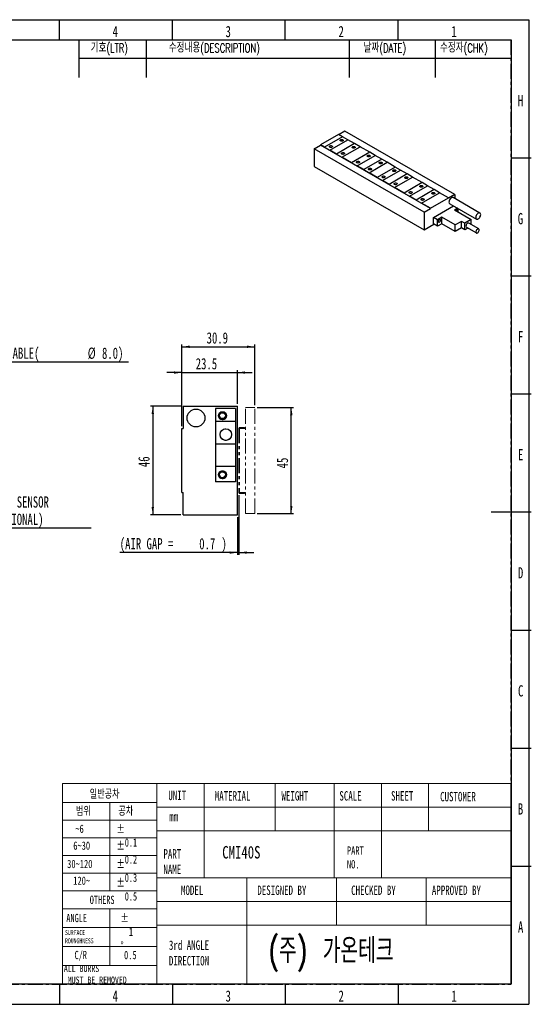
# Model space of a CAD drawing. Header units: millimetres. Extents: x 1 to 593, y 1 to 419.
# Tile 2 of 2: x 376 to 593, y 2 to 418. Entities that reach past the tile are written whole.
import ezdxf

# ---------------------------------------------------------------- set-up
doc = ezdxf.new("R2010")
doc.units = ezdxf.units.MM
doc.linetypes.add('CENTER', pattern=[10.16, 6.35, -1.27, 1.27, -1.27])
doc.linetypes.add('PHANTOM', pattern=[12.7, 6.35, -1.27, 1.27, -1.27, 1.27, -1.27])
for name, color, linetype in [('CENTER_LINE', 1, 'CENTER'), ('DIM', 7, 'Continuous'), ('FORMAT', 7, 'Continuous')]:
    doc.layers.add(name, color=color, linetype=linetype)
doc.styles.add('SLDTEXTSTYLE0', font='TXT', dxfattribs={"width": 0.7})
doc.styles.add('SLDTEXTSTYLE1', font='TXT', dxfattribs={"width": 0.75})
doc.styles.add('SLDTEXTSTYLE2', font='TXT.shx', dxfattribs={"width": 0.7, "bigfont": 'bigfont.shx'})
doc.styles.add('SLDTEXTSTYLE3', font='TXT', dxfattribs={"width": 0.694444})
doc.dimstyles.new('SLDDIMSTYLE0', dxfattribs={"dimtxt": 5.45083, "dimasz": 3.302, "dimexe": 0, "dimexo": 0.0625, "dimgap": 1.362708, "dimtad": 1, "dimrnd": 1e-09, "dimzin": 12, "dimdsep": 46, "dimtxsty": 'SLDTEXTSTYLE0', "dimsah": 1, "dimcen": 0.09, "dimadec": 0, "dimazin": 3, "dimtfac": 1, "dimtofl": 0, "dimtmove": 0, "dimatfit": 3, "dimfxl": 0, "dimfrac": 2, "dimtolj": 1, "dimtzin": 12, "dimarcsym": 0})
doc.dimstyles.new('SLDDIMSTYLE1', dxfattribs={"dimtxt": 5.45083, "dimasz": 3.302, "dimexe": 0, "dimexo": 0.0625, "dimgap": 1.362708, "dimtad": 1, "dimrnd": 1e-09, "dimzin": 12, "dimdsep": 46, "dimtxsty": 'SLDTEXTSTYLE0', "dimsah": 1, "dimcen": 0.09, "dimadec": 0, "dimazin": 3, "dimtfac": 1, "dimtmove": 0, "dimatfit": 0, "dimfxl": 0, "dimfrac": 2, "dimtolj": 1, "dimtzin": 12, "dimarcsym": 0})
doc.dimstyles.new('SLDDIMSTYLE3', dxfattribs={"dimtxt": 5.45083, "dimasz": 3.302, "dimexe": 0, "dimexo": 0.0625, "dimgap": 1.362708, "dimtad": 1, "dimrnd": 1e-09, "dimdsep": 46, "dimtxsty": 'SLDTEXTSTYLE0', "dimsah": 1, "dimcen": 0.09, "dimadec": 0, "dimazin": 2, "dimtfac": 1, "dimtmove": 0, "dimatfit": 0, "dimfxl": 0, "dimfrac": 2, "dimtolj": 1, "dimtzin": 12, "dimarcsym": 0})

# ---------------------------------------------------------------- blocks, each defined once
blk = doc.blocks.new('SW_NOTE_0_1')
at = {"layer": 'DIM', "color": 0}
blk.add_line((65.37, 0), (0, 0), dxfattribs=at)
at = {"layer": 'DIM', "color": 0, "attachment_point": 1, "style": 'SLDTEXTSTYLE0'}
for s, insert, char_height in [('POWER CABLE(', (0.43, 6.18), 4.7625), ('%%c', (48.1, 6.18), 4.762), ('8.0)', (54.14, 6.18), 4.762)]:
    blk.add_mtext(s, dxfattribs=dict(at, insert=insert, char_height=char_height))
blk = doc.blocks.new('SW_NOTE_0_2')
at = {"layer": 'DIM', "color": 0}
blk.add_line((43.2, 0), (0, 0), dxfattribs=at)
at = {"layer": 'DIM', "color": 0, "attachment_point": 1, "style": 'SLDTEXTSTYLE0'}
for s, insert, char_height in [('HALL SENSOR', (0.41, 13.5), 4.7625), ('(OPTIONAL)', (0.41, 6.15), 4.762)]:
    blk.add_mtext(s, dxfattribs=dict(at, insert=insert, char_height=char_height))
blk = doc.blocks.new('_D_13')
at = {"layer": 'DIM'}
for p, q in [((476.42, 254.31), (491.86, 254.31)), ((490.86, 209.31), (490.86, 254.31)), ((476.42, 209.31), (491.86, 209.31))]:
    blk.add_line(p, q, dxfattribs=at)
for points in [[(490.86, 254.31), (490.36, 251.01), (491.37, 251.01)], [(490.86, 209.31), (491.37, 212.61), (490.36, 212.61)]]:
    blk.add_solid(points, dxfattribs=at)
at = {"layer": 'DIM', "insert": (484.73, 228.48), "char_height": 4.762, "attachment_point": 1, "rotation": 90, "style": 'SLDTEXTSTYLE0'}
blk.add_mtext('45', dxfattribs=at)
blk = doc.blocks.new('_D_14')
at = {"layer": 'DIM'}
for p, q in [((444.52, 246.31), (444.52, 280.97)), ((444.52, 279.97), (475.42, 279.97)), ((475.42, 255.31), (475.42, 280.97))]:
    blk.add_line(p, q, dxfattribs=at)
for points in [[(444.52, 279.97), (447.82, 279.47), (447.82, 280.48)], [(475.42, 279.97), (472.12, 280.48), (472.12, 279.47)]]:
    blk.add_solid(points, dxfattribs=at)
at = {"layer": 'DIM', "insert": (455.01, 286.11), "char_height": 4.762, "attachment_point": 1, "style": 'SLDTEXTSTYLE0'}
blk.add_mtext('30.9', dxfattribs=at)
blk = doc.blocks.new('_D_15')
at = {"layer": 'DIM'}
for p, q in [((444.52, 269.05), (438.17, 269.05)), ((444.52, 246.31), (444.52, 270.05)), ((444.52, 269.05), (468.02, 269.05)), ((468.02, 255.81), (468.02, 270.05)), ((468.02, 269.05), (474.37, 269.05))]:
    blk.add_line(p, q, dxfattribs=at)
for points in [[(444.52, 269.05), (441.22, 269.56), (441.22, 268.55)], [(468.02, 269.05), (471.32, 268.55), (471.32, 269.56)]]:
    blk.add_solid(points, dxfattribs=at)
at = {"layer": 'DIM', "insert": (450.4, 275.19), "char_height": 4.762, "attachment_point": 1, "style": 'SLDTEXTSTYLE0'}
blk.add_mtext('23.5', dxfattribs=at)
blk = doc.blocks.new('_D_16')
at = {"layer": 'DIM'}
for p, q in [((468.72, 217.16), (468.72, 191.81)), ((468.02, 207.81), (468.02, 191.81)), ((468.02, 192.81), (418.23, 192.81)), ((468.02, 192.81), (468.72, 192.81)), ((468.72, 192.81), (475.07, 192.81))]:
    blk.add_line(p, q, dxfattribs=at)
for points in [[(468.02, 192.81), (464.72, 193.32), (464.72, 192.3)], [(468.72, 192.81), (472.02, 192.3), (472.02, 193.32)]]:
    blk.add_solid(points, dxfattribs=at)
at = {"layer": 'DIM', "attachment_point": 1, "style": 'SLDTEXTSTYLE0'}
for s, insert, char_height in [('(AIR GAP =', (418.23, 198.95), 4.762), ('0.7', (451.88, 198.95), 4.762), (')', (461.29, 198.95), 4.76)]:
    blk.add_mtext(s, dxfattribs=dict(at, insert=insert, char_height=char_height))
blk = doc.blocks.new('_D_17')
at = {"layer": 'DIM'}
for p, q in [((444.08, 254.81), (431.22, 254.81)), ((432.22, 254.81), (432.22, 208.81)), ((444.08, 208.81), (431.22, 208.81))]:
    blk.add_line(p, q, dxfattribs=at)
for points in [[(432.22, 254.81), (431.71, 251.51), (432.73, 251.51)], [(432.22, 208.81), (432.73, 212.11), (431.71, 212.11)]]:
    blk.add_solid(points, dxfattribs=at)
at = {"layer": 'DIM', "insert": (426.08, 229), "char_height": 4.762, "attachment_point": 1, "rotation": 90, "style": 'SLDTEXTSTYLE0'}
blk.add_mtext('46', dxfattribs=at)

msp = doc.modelspace()

# ---------------------------------------------------------------- linework, layer by layer
at = {"color": 7, "linetype": 'Continuous', "lineweight": 25}
for p, q in [((392.667, 410), (392.667, 418.5)), ((440.5, 410), (440.5, 418.5)), ((488.333, 410), (488.333, 418.5)), ((536.167, 410), (536.167, 418.5)), ((10, 410), (584, 410)), ((584, 410), (584, 10)), ((513.602, 371.297), (511.073, 369.838)), ((560.101, 344.454), (513.602, 371.297)), ((510.915, 369.929), (503.278, 365.521)), ((512.612, 368.949), (504.975, 364.541)), ((512.612, 368.949), (504.975, 364.541)), ((507.238, 363.235), (514.875, 367.643)), ((512.612, 368.949), (510.915, 369.929)), ((514.875, 367.643), (512.612, 368.949)), ((512.612, 368.949), (512.612, 368.949)), ((517.703, 366.01), (514.875, 367.643)), ((500.591, 363.786), (503.278, 365.338)), ((500.591, 363.786), (500.591, 356.294)), ((547.091, 336.943), (500.591, 363.786)), ((503.278, 365.521), (503.278, 365.338)), ((504.975, 364.541), (503.278, 365.521)), ((549.778, 338.494), (503.278, 365.338)), ((504.975, 364.541), (504.975, 364.541)), ((504.975, 364.541), (507.238, 363.235)), ((507.238, 363.235), (507.238, 363.235)), ((510.067, 361.602), (507.238, 363.235)), ((517.703, 366.01), (510.067, 361.602)), ((517.703, 366.01), (510.067, 361.602)), ((512.329, 360.295), (519.966, 364.704)), ((519.966, 364.704), (517.703, 366.01)), ((517.703, 366.01), (517.703, 366.01)), ((524.067, 362.337), (519.966, 364.704)), ((510.067, 361.602), (510.067, 361.602)), ((510.067, 361.602), (512.329, 360.295)), ((512.329, 360.295), (512.329, 360.295)), ((516.43, 357.928), (512.329, 360.295)), ((524.067, 362.337), (516.43, 357.928)), ((524.067, 362.336), (516.43, 357.928)), ((518.693, 356.622), (526.33, 361.03)), ((529.158, 359.397), (521.522, 354.989)), ((529.158, 359.397), (521.522, 354.989)), ((524.067, 362.336), (524.067, 362.337)), ((526.33, 361.03), (524.067, 362.336)), ((529.158, 359.397), (526.33, 361.03)), ((531.421, 358.091), (529.158, 359.397)), ((529.158, 359.397), (529.158, 359.397)), ((584, 360), (592.5, 360)), ((500.591, 356.294), (547.091, 329.45)), ((516.43, 357.928), (516.43, 357.928)), ((516.43, 357.928), (518.693, 356.622)), ((518.693, 356.622), (518.693, 356.622)), ((521.522, 354.989), (518.693, 356.622)), ((521.522, 354.989), (521.522, 354.989)), ((521.522, 354.989), (523.784, 353.683)), ((523.784, 353.683), (531.421, 358.091)), ((534.886, 356.091), (527.249, 351.682)), ((534.886, 356.091), (527.249, 351.682)), ((529.512, 350.376), (537.149, 354.785)), ((534.886, 356.091), (531.421, 358.091)), ((537.149, 354.785), (534.886, 356.091)), ((534.886, 356.091), (534.886, 356.091)), ((539.977, 353.152), (537.149, 354.785)), ((523.784, 353.683), (523.784, 353.683)), ((527.249, 351.682), (523.784, 353.683)), ((527.249, 351.682), (527.249, 351.682)), ((527.249, 351.682), (529.512, 350.376)), ((529.512, 350.376), (529.512, 350.376)), ((532.34, 348.743), (529.512, 350.376)), ((539.977, 353.152), (532.34, 348.743)), ((539.977, 353.152), (532.34, 348.743)), ((534.603, 347.437), (542.24, 351.846)), ((542.24, 351.846), (539.977, 353.152)), ((539.977, 353.152), (539.977, 353.152)), ((546.341, 349.478), (542.24, 351.846)), ((532.34, 348.743), (532.34, 348.743)), ((532.34, 348.743), (534.603, 347.437)), ((534.603, 347.437), (534.603, 347.437)), ((538.704, 345.069), (534.603, 347.437)), ((546.341, 349.478), (538.704, 345.069)), ((546.341, 349.478), (538.704, 345.069)), ((540.967, 343.763), (548.604, 348.172)), ((551.432, 346.539), (543.796, 342.13)), ((551.432, 346.539), (543.796, 342.13)), ((548.604, 348.172), (546.341, 349.478)), ((546.341, 349.478), (546.341, 349.478)), ((551.432, 346.539), (548.604, 348.172)), ((553.695, 345.233), (551.432, 346.539)), ((551.432, 346.539), (551.432, 346.539)), ((538.704, 345.069), (538.704, 345.069)), ((538.704, 345.069), (540.967, 343.763)), ((540.967, 343.763), (540.967, 343.763)), ((543.796, 342.13), (540.967, 343.763)), ((543.796, 342.13), (543.796, 342.13)), ((543.796, 342.13), (546.058, 340.824)), ((546.058, 340.824), (553.695, 345.233)), ((549.778, 338.677), (557.414, 343.086)), ((557.414, 343.086), (553.695, 345.233)), ((560.101, 344.454), (557.414, 342.903)), ((557.414, 343.086), (557.414, 342.903)), ((570.751, 336.628), (559.437, 343.16)), ((560.101, 344.454), (560.101, 342.776)), ((546.058, 340.824), (546.058, 340.824)), ((549.778, 338.677), (546.058, 340.824)), ((547.091, 336.943), (549.778, 338.494)), ((549.778, 338.677), (549.778, 338.494)), ((551.045, 334.771), (559.507, 339.656)), ((557.937, 340.562), (569.251, 334.03)), ((561.204, 338.676), (559.954, 337.955)), ((559.954, 337.955), (567.082, 333.84)), ((561.51, 337.057), (561.51, 338.499)), ((547.091, 336.943), (547.091, 329.45)), ((552.742, 333.791), (551.045, 334.771)), ((551.045, 331.994), (551.045, 334.771)), ((554.58, 334.852), (552.742, 333.791)), ((552.742, 331.015), (552.742, 333.791)), ((560.294, 331.554), (554.58, 334.852)), ((554.58, 332.076), (554.58, 334.852)), ((567.082, 333.84), (564.367, 332.272)), ((567.082, 331.722), (567.082, 333.84)), ((547.091, 329.45), (551.271, 331.864)), ((552.742, 331.015), (551.045, 331.994)), ((554.58, 332.076), (552.742, 331.015)), ((560.294, 328.778), (554.58, 332.076)), ((562.952, 333.089), (560.294, 331.554)), ((560.294, 328.778), (560.294, 331.554)), ((562.952, 330.313), (560.294, 328.778)), ((564.367, 332.272), (562.952, 333.089)), ((562.952, 330.313), (562.952, 333.089)), ((564.367, 329.496), (562.952, 330.313)), ((564.367, 329.496), (564.367, 332.272)), ((565.692, 330.261), (564.367, 329.496)), ((565.036, 330.64), (569.279, 328.19)), ((570.259, 329.888), (566.016, 332.337)), ((584, 310), (592.5, 310)), ((584, 260), (592.5, 260)), ((445.019, 254.808), (445.019, 245.308)), ((445.019, 254.808), (468.019, 254.808)), ((468.019, 208.808), (468.019, 254.808)), ((467.219, 253.788), (458.719, 253.788)), ((458.719, 253.788), (458.719, 248.288)), ((467.219, 253.788), (467.219, 248.288)), ((458.719, 248.288), (458.719, 238.688)), ((467.219, 248.288), (458.719, 248.288)), ((467.219, 248.288), (467.219, 238.688)), ((444.519, 218.308), (444.519, 245.308)), ((444.519, 245.308), (445.019, 245.308)), ((467.219, 238.688), (458.719, 238.688)), ((458.719, 238.688), (458.719, 229.288)), ((467.219, 238.688), (467.219, 229.288)), ((467.219, 229.288), (458.719, 229.288)), ((458.719, 229.288), (458.719, 222.788)), ((467.219, 229.288), (467.219, 222.788)), ((467.219, 222.788), (458.719, 222.788)), ((444.519, 218.308), (445.019, 218.308)), ((445.019, 208.808), (445.019, 218.308)), ((445.019, 208.808), (468.019, 208.808)), ((592.501, 210), (575.499, 210)), ((584, 160), (592.5, 160)), ((584, 110), (592.5, 110)), ((584, 60), (592.5, 60)), ((584, 10), (10, 10)), ((392.667, 10), (392.667, 1.5)), ((440.5, 10), (440.5, 1.5)), ((488.333, 10), (488.333, 1.5)), ((536.167, 10), (536.167, 1.5))]:
    msp.add_line(p, q, dxfattribs=at)
at = {"color": 7, "linetype": 'PHANTOM', "lineweight": 18}
for p, q in [((445.019, 254.808), (445.019, 245.308)), ((445.019, 254.808), (468.019, 254.808)), ((468.019, 208.808), (468.019, 254.808)), ((467.219, 253.788), (458.719, 253.788)), ((458.719, 253.788), (458.719, 248.288)), ((467.219, 253.788), (467.219, 248.288)), ((471.419, 209.308), (471.419, 254.308)), ((471.419, 254.308), (475.419, 254.308)), ((475.419, 209.308), (475.419, 254.308)), ((467.219, 248.288), (458.719, 248.288)), ((458.719, 248.288), (458.719, 238.688)), ((467.219, 248.288), (467.219, 238.688)), ((444.519, 218.308), (444.519, 245.308)), ((444.519, 245.308), (445.019, 245.308)), ((468.919, 245.458), (468.719, 245.458)), ((468.719, 245.458), (468.719, 218.158)), ((468.919, 245.458), (468.919, 218.158)), ((468.919, 245.308), (471.419, 245.308)), ((469.019, 245.758), (469.019, 245.558)), ((471.119, 245.758), (469.019, 245.758)), ((471.119, 245.558), (469.019, 245.558)), ((471.119, 245.558), (471.119, 245.758)), ((467.219, 238.688), (458.719, 238.688)), ((458.719, 238.688), (458.719, 229.288)), ((467.219, 238.688), (467.219, 229.288)), ((467.219, 229.288), (458.719, 229.288)), ((458.719, 229.288), (458.719, 222.788)), ((467.219, 229.288), (467.219, 222.788)), ((467.219, 222.788), (458.719, 222.788)), ((444.519, 218.308), (445.019, 218.308)), ((445.019, 208.808), (445.019, 218.308)), ((468.719, 218.158), (468.919, 218.158)), ((468.919, 218.308), (471.419, 218.308)), ((469.019, 218.058), (469.019, 217.858)), ((469.019, 218.058), (471.119, 218.058)), ((469.019, 217.858), (471.119, 217.858)), ((471.119, 217.858), (471.119, 218.058)), ((445.019, 208.808), (468.019, 208.808)), ((471.419, 209.308), (475.419, 209.308))]:
    msp.add_line(p, q, dxfattribs=at)
at = {"color": 7, "linetype": 'Continuous', "lineweight": 18}
for p, q in [((434, 95), (394, 95)), ((394, 95), (394, 10)), ((583.884, 95), (434, 95)), ((434, 95), (434, 10)), ((434, 10), (434, 95)), ((454, 95), (454, 75)), ((484, 95), (484, 75)), ((509, 95), (509, 75)), ((529, 95), (529, 75)), ((549, 95), (549, 75)), ((583.884, 95), (583.884, 10)), ((394, 87), (434, 87)), ((414, 87), (414, 49.5)), ((434, 85), (583.972, 85)), ((394, 79.5), (434, 79.5)), ((394, 72), (434, 72)), ((583.972, 75), (434, 75)), ((454, 75), (454, 55)), ((509, 75), (509, 55)), ((529, 75), (529, 55)), ((394, 64.5), (434, 64.5)), ((394, 57), (434, 57)), ((584, 55), (434, 55)), ((472, 55), (472, 45)), ((510, 55), (510, 45)), ((548, 55), (548, 45)), ((394, 49.5), (434, 49.5)), ((394, 42), (434, 42)), ((414, 42), (414, 18)), ((434, 45), (583.884, 45)), ((472, 45), (472, 10)), ((510, 45), (510, 35)), ((548, 45), (548, 35)), ((394, 34), (434, 34)), ((434, 35), (583.884, 35)), ((394, 26), (434, 26)), ((394, 18), (434, 18)), ((394, 10), (434, 10)), ((583.884, 10), (434, 10))]:
    msp.add_line(p, q, dxfattribs=at)
at = {"color": 7, "linetype": 'Continuous', "lineweight": 25, "flags": 128}
for points in [[(511.721, 367.129), (511.584, 367.244), (511.529, 367.381), (511.562, 367.519), (511.68, 367.642), (511.867, 367.731), (512.097, 367.776), (512.339, 367.769), (512.561, 367.713), (512.732, 367.614), (512.83, 367.485), (512.842, 367.346), (512.764, 367.213), (512.609, 367.105), (512.398, 367.037), (512.157, 367.018), (511.921, 367.05), (511.721, 367.129)], [(507.196, 364.516), (507.059, 364.632), (507.003, 364.768), (507.037, 364.907), (507.155, 365.029), (507.341, 365.119), (507.571, 365.163), (507.813, 365.157), (508.035, 365.1), (508.207, 365.001), (508.305, 364.873), (508.316, 364.733), (508.239, 364.6), (508.084, 364.493), (507.872, 364.424), (507.632, 364.405), (507.396, 364.437), (507.196, 364.516)], [(516.812, 364.19), (516.675, 364.305), (516.62, 364.442), (516.653, 364.58), (516.771, 364.703), (516.958, 364.792), (517.188, 364.837), (517.43, 364.83), (517.652, 364.773), (517.823, 364.674), (517.921, 364.546), (517.933, 364.407), (517.856, 364.274), (517.701, 364.166), (517.489, 364.098), (517.249, 364.079), (517.012, 364.111), (516.812, 364.19)], [(512.287, 361.577), (512.15, 361.693), (512.094, 361.829), (512.128, 361.968), (512.246, 362.09), (512.432, 362.179), (512.662, 362.224), (512.905, 362.218), (513.127, 362.161), (513.298, 362.062), (513.396, 361.934), (513.407, 361.794), (513.33, 361.661), (513.175, 361.554), (512.963, 361.485), (512.723, 361.466), (512.487, 361.498), (512.287, 361.577)], [(523.176, 360.516), (523.039, 360.631), (522.984, 360.768), (523.017, 360.906), (523.135, 361.029), (523.322, 361.118), (523.552, 361.163), (523.794, 361.156), (524.016, 361.1), (524.187, 361.001), (524.285, 360.873), (524.297, 360.733), (524.22, 360.6), (524.065, 360.492), (523.853, 360.424), (523.612, 360.405), (523.376, 360.437), (523.176, 360.516)], [(518.651, 357.903), (518.514, 358.019), (518.458, 358.155), (518.492, 358.294), (518.61, 358.416), (518.796, 358.506), (519.026, 358.55), (519.269, 358.544), (519.49, 358.487), (519.662, 358.388), (519.76, 358.26), (519.771, 358.12), (519.694, 357.987), (519.539, 357.88), (519.327, 357.812), (519.087, 357.792), (518.851, 357.824), (518.651, 357.903)], [(523.742, 354.964), (523.605, 355.08), (523.549, 355.216), (523.583, 355.355), (523.701, 355.477), (523.887, 355.567), (524.117, 355.611), (524.36, 355.605), (524.582, 355.548), (524.753, 355.449), (524.851, 355.321), (524.862, 355.181), (524.785, 355.048), (524.63, 354.941), (524.418, 354.872), (524.178, 354.853), (523.942, 354.885), (523.742, 354.964)], [(528.267, 357.577), (528.13, 357.692), (528.075, 357.829), (528.108, 357.967), (528.226, 358.09), (528.413, 358.179), (528.643, 358.224), (528.885, 358.217), (529.107, 358.161), (529.279, 358.062), (529.377, 357.933), (529.388, 357.794), (529.311, 357.661), (529.156, 357.553), (528.944, 357.485), (528.704, 357.466), (528.468, 357.498), (528.267, 357.577)], [(533.995, 354.27), (533.858, 354.386), (533.802, 354.522), (533.836, 354.661), (533.954, 354.783), (534.141, 354.873), (534.371, 354.917), (534.613, 354.911), (534.835, 354.854), (535.006, 354.755), (535.104, 354.627), (535.115, 354.487), (535.038, 354.354), (534.883, 354.247), (534.671, 354.179), (534.431, 354.159), (534.195, 354.191), (533.995, 354.27)], [(529.47, 351.658), (529.332, 351.773), (529.277, 351.91), (529.31, 352.048), (529.428, 352.171), (529.615, 352.26), (529.845, 352.305), (530.087, 352.298), (530.309, 352.242), (530.481, 352.143), (530.579, 352.015), (530.59, 351.875), (530.513, 351.742), (530.358, 351.634), (530.146, 351.566), (529.906, 351.547), (529.67, 351.579), (529.47, 351.658)], [(539.086, 351.331), (538.949, 351.447), (538.894, 351.583), (538.927, 351.722), (539.045, 351.844), (539.232, 351.934), (539.462, 351.978), (539.704, 351.972), (539.926, 351.915), (540.097, 351.816), (540.195, 351.688), (540.207, 351.548), (540.129, 351.415), (539.975, 351.308), (539.763, 351.239), (539.522, 351.22), (539.286, 351.252), (539.086, 351.331)], [(534.561, 348.719), (534.424, 348.834), (534.368, 348.971), (534.402, 349.109), (534.52, 349.232), (534.706, 349.321), (534.936, 349.366), (535.178, 349.359), (535.4, 349.303), (535.572, 349.204), (535.67, 349.075), (535.681, 348.936), (535.604, 348.803), (535.449, 348.695), (535.237, 348.627), (534.997, 348.608), (534.761, 348.64), (534.561, 348.719)], [(545.45, 347.657), (545.313, 347.773), (545.258, 347.909), (545.291, 348.048), (545.409, 348.17), (545.596, 348.26), (545.826, 348.304), (546.068, 348.298), (546.29, 348.241), (546.461, 348.142), (546.559, 348.014), (546.57, 347.874), (546.493, 347.741), (546.338, 347.634), (546.127, 347.566), (545.886, 347.546), (545.65, 347.578), (545.45, 347.657)], [(540.925, 345.045), (540.788, 345.16), (540.732, 345.297), (540.766, 345.435), (540.884, 345.558), (541.07, 345.647), (541.3, 345.692), (541.542, 345.685), (541.764, 345.629), (541.936, 345.53), (542.034, 345.402), (542.045, 345.262), (541.968, 345.129), (541.813, 345.021), (541.601, 344.953), (541.361, 344.934), (541.125, 344.966), (540.925, 345.045)], [(546.016, 342.106), (545.879, 342.221), (545.823, 342.358), (545.857, 342.496), (545.975, 342.619), (546.161, 342.708), (546.391, 342.753), (546.634, 342.746), (546.855, 342.69), (547.027, 342.591), (547.125, 342.463), (547.136, 342.323), (547.059, 342.19), (546.904, 342.082), (546.692, 342.014), (546.452, 341.995), (546.216, 342.027), (546.016, 342.106)], [(550.541, 344.718), (550.404, 344.834), (550.349, 344.97), (550.382, 345.109), (550.5, 345.231), (550.687, 345.321), (550.917, 345.365), (551.159, 345.359), (551.381, 345.302), (551.552, 345.203), (551.65, 345.075), (551.662, 344.935), (551.585, 344.802), (551.43, 344.695), (551.218, 344.627), (550.978, 344.607), (550.741, 344.639), (550.541, 344.718)], [(559.437, 343.16), (559.363, 343.195), (559.139, 343.23), (558.886, 343.179), (558.621, 343.045), (558.359, 342.836), (558.119, 342.567), (557.914, 342.253), (557.758, 341.914), (557.66, 341.572), (557.627, 341.248)], [(561.065, 337.314), (561.07, 337.327), (561.134, 337.554), (561.134, 337.758), (561.07, 337.911), (560.951, 337.993), (560.793, 337.993), (560.617, 337.91), (560.447, 337.756), (560.4, 337.697)], [(553.11, 333.023), (553.142, 332.841), (553.235, 332.722), (553.376, 332.68), (553.546, 332.722), (553.722, 332.843), (553.88, 333.025), (553.999, 333.245), (554.063, 333.472), (554.063, 333.676), (553.999, 333.829), (553.88, 333.911), (553.722, 333.911), (553.546, 333.828), (553.376, 333.674), (553.235, 333.47), (553.142, 333.243), (553.11, 333.023)], [(571.062, 335.942), (571.028, 336.227), (570.93, 336.456), (570.774, 336.614), (570.569, 336.692), (570.329, 336.683), (570.067, 336.59), (569.802, 336.418), (569.549, 336.177), (569.325, 335.883), (569.143, 335.554), (569.015, 335.211), (568.949, 334.875), (568.949, 334.568), (569.015, 334.309), (569.143, 334.114), (569.325, 333.995), (569.549, 333.96), (569.802, 334.012), (570.067, 334.145), (570.329, 334.354), (570.569, 334.623), (570.774, 334.937), (570.93, 335.276), (571.028, 335.618), (571.062, 335.942)], [(566.016, 332.337), (565.934, 332.371), (565.74, 332.373), (565.526, 332.289), (565.312, 332.126), (565.119, 331.901), (564.966, 331.635), (564.867, 331.355), (564.833, 331.088)], [(569.076, 328.639), (569.11, 328.411), (569.208, 328.245), (569.362, 328.157), (569.555, 328.154), (569.769, 328.239), (569.983, 328.402), (570.176, 328.627), (570.33, 328.892), (570.428, 329.172), (570.462, 329.439), (570.428, 329.667), (570.33, 329.833), (570.176, 329.922), (569.983, 329.924), (569.769, 329.839), (569.555, 329.677), (569.362, 329.451), (569.208, 329.186), (569.11, 328.906), (569.076, 328.639)]]:
    msp.add_lwpolyline(points, dxfattribs=at)
at = {"color": 7, "linetype": 'Continuous', "lineweight": 25}
for centre, radius in [((450.519, 249.808), 3.75), ((461.719, 250.788), 1.7), ((461.719, 250.788), 1.25), ((463.169, 242.788), 2.45), ((461.719, 225.788), 1.7), ((461.719, 225.788), 1.25)]:
    msp.add_circle(centre, radius, dxfattribs=at)
at = {"color": 7, "linetype": 'PHANTOM', "lineweight": 18}
for centre, radius in [((450.519, 249.808), 3.75), ((461.719, 250.788), 1.7), ((461.719, 250.788), 1.25), ((463.169, 242.788), 2.45), ((461.719, 225.788), 1.7), ((461.719, 225.788), 1.25)]:
    msp.add_circle(centre, radius, dxfattribs=at)
at = {"color": 7, "linetype": 'Continuous', "lineweight": 25}
for centre, radius, start, end in [((558.343, 341.159), 0.722, 172.89125, 235.79657), ((565.306, 331.032), 0.476, 173.19552, 235.4923)]:
    msp.add_arc(centre, radius, start, end, dxfattribs=at)
at = {"color": 7, "linetype": 'PHANTOM', "lineweight": 18}
for centre, radius, start, end in [((469.019, 245.458), 0.3, 90, 180), ((469.019, 245.458), 0.1, 90, 180), ((469.019, 218.158), 0.3, 180, 270), ((469.019, 218.158), 0.1, 180, 270)]:
    msp.add_arc(centre, radius, start, end, dxfattribs=at)
at = {"layer": 'CENTER_LINE'}
for p, q in [((13.577, 410), (583.884, 410)), ((583.884, 410), (583.884, 10)), ((13.577, 10), (583.884, 10))]:
    msp.add_line(p, q, dxfattribs=at)
at = {"layer": 'DIM'}
for p, q in [((400.884, 410), (400.884, 393.95)), ((429.384, 410), (429.384, 393.95)), ((515.322, 409.905), (515.322, 393.95)), ((551.78, 410), (551.78, 393.95)), ((400.884, 402.2), (583.884, 402.2))]:
    msp.add_line(p, q, dxfattribs=at)
at = {"layer": 'FORMAT'}
for p, q in [((1.5, 418.5), (591.5, 418.5)), ((591.5, 418.5), (591.5, 1.5)), ((1.5, 1.5), (591.5, 1.5))]:
    msp.add_line(p, q, dxfattribs=at)

# ---------------------------------------------------------------- block references
at = {"layer": 'DIM'}
for name, p in [('SW_NOTE_0_1', (356.567, 273.46)), ('SW_NOTE_0_2', (362.861, 203.115))]:
    msp.add_blockref(name, p, dxfattribs=at)

# ---------------------------------------------------------------- texts
at = {"color": 7, "linetype": 'Continuous', "lineweight": 0}
for s, insert, char_height, attachment_point, style in [('4', (416.325, 415.879), 4.762, 2, 'SLDTEXTSTYLE0'), ('3', (464.158, 415.879), 4.762, 2, 'SLDTEXTSTYLE0'), ('2', (511.991, 415.879), 4.762, 2, 'SLDTEXTSTYLE0'), ('1', (559.825, 415.879), 4.762, 2, 'SLDTEXTSTYLE0'), ('H', (587.94, 386.629), 4.762, 2, 'SLDTEXTSTYLE0'), ('G', (587.891, 336.629), 4.762, 2, 'SLDTEXTSTYLE0'), ('F', (587.995, 286.629), 4.762, 2, 'SLDTEXTSTYLE0'), ('E', (587.977, 236.629), 4.762, 2, 'SLDTEXTSTYLE0'), ('D', (587.966, 186.629), 4.762, 2, 'SLDTEXTSTYLE0'), ('C', (587.979, 136.629), 4.762, 2, 'SLDTEXTSTYLE0'), ('일반공차', (405.526, 92.147), 3.5, 1, 'SLDTEXTSTYLE2'), ('UNIT', (438.791, 91.959), 3.9687, 1, 'SLDTEXTSTYLE0'), ('MATERIAL', (458.46, 91.77), 3.9687, 1, 'SLDTEXTSTYLE0'), ('WEIGHT', (486.7, 91.77), 3.9687, 1, 'SLDTEXTSTYLE0'), ('SCALE', (511.232, 91.77), 3.9687, 1, 'SLDTEXTSTYLE0'), ('SHEET', (533.106, 91.77), 3.9687, 1, 'SLDTEXTSTYLE0'), ('CUSTOMER', (553.885, 91.445), 3.9687, 1, 'SLDTEXTSTYLE0'), ('범위', (399.674, 84.895), 3.5, 1, 'SLDTEXTSTYLE2'), ('공차', (417.635, 84.895), 3.5, 1, 'SLDTEXTSTYLE2'), ('B', (587.963, 86.629), 4.762, 2, 'SLDTEXTSTYLE0'), ('mm', (439.192, 83.016), 3.9687, 1, 'SLDTEXTSTYLE0'), ('~6', (399.413, 77.596), 3.5, 1, 'SLDTEXTSTYLE1'), ('%%p^J  0.1', (416.897, 77.596), 3.5, 1, 'SLDTEXTSTYLE3'), ('6~30', (398.542, 70.458), 3.5, 1, 'SLDTEXTSTYLE1'), ('%%p^J  0.2', (416.897, 70.458), 3.5, 1, 'SLDTEXTSTYLE3'), ('PART^JNAME', (436.721, 67.208), 3.9687, 1, 'SLDTEXTSTYLE0'), ('CMI40S', (461.621, 68.543), 5.2917, 1, 'SLDTEXTSTYLE1'), ('PART^JNO.', (514.421, 68.37), 3.5, 1, 'SLDTEXTSTYLE1'), ('30~120', (395.956, 62.706), 3.5, 1, 'SLDTEXTSTYLE1'), ('%%p^J  0.3', (416.897, 62.706), 3.5, 1, 'SLDTEXTSTYLE3'), ('120~', (398.542, 55.608), 3.5, 1, 'SLDTEXTSTYLE1'), ('%%p^J  0.5', (416.897, 54.789), 3.5, 1, 'SLDTEXTSTYLE3'), ('MODEL', (444.168, 51.802), 3.9687, 1, 'SLDTEXTSTYLE0'), ('DESIGNED BY', (476.478, 51.802), 3.96875, 1, 'SLDTEXTSTYLE0'), ('CHECKED BY', (516.218, 51.802), 3.9687, 1, 'SLDTEXTSTYLE0'), ('APPROVED BY', (550.382, 51.802), 3.96875, 1, 'SLDTEXTSTYLE0'), ('OTHERS', (405.526, 47.497), 3.5, 1, 'SLDTEXTSTYLE0'), ('ANGLE', (395.605, 39.807), 3.5, 1, 'SLDTEXTSTYLE0'), ('%%p^J  1^J%%d', (418.553, 39.781), 3.5, 1, 'SLDTEXTSTYLE1'), ('A', (587.985, 36.629), 4.762, 2, 'SLDTEXTSTYLE0'), ('SURFACE^JROUNGHNESS', (395.072, 32.954), 2.11667, 1, 'SLDTEXTSTYLE0'), ('(주) 가온테크', (481.188, 29.519), 10.5833, 1, 'SLDTEXTSTYLE2'), ('3rd ANGLE^JDIRECTION', (439.047, 28.534), 3.96875, 1, 'SLDTEXTSTYLE0'), ('C/R', (399.086, 24.136), 3.5, 1, 'SLDTEXTSTYLE0'), ('0.5', (420.035, 24.111), 3.5, 1, 'SLDTEXTSTYLE1'), ('ALL BURRS^J MUST BE REMOVED', (394.562, 18.111), 2.91042, 1, 'SLDTEXTSTYLE0'), ('4', (416.325, 7.379), 4.762, 2, 'SLDTEXTSTYLE0'), ('3', (464.158, 7.379), 4.762, 2, 'SLDTEXTSTYLE0'), ('2', (511.991, 7.379), 4.762, 2, 'SLDTEXTSTYLE0'), ('1', (559.825, 7.379), 4.762, 2, 'SLDTEXTSTYLE0')]:
    msp.add_mtext(s, dxfattribs=dict(at, insert=insert, char_height=char_height, attachment_point=attachment_point, style=style))
at = {"layer": 'DIM', "attachment_point": 1, "style": 'SLDTEXTSTYLE2'}
for s, insert, char_height in [('기호(LTR)', (405.92, 408.366), 3.7042), ('수정내용(DESCRIPTION)', (438.986, 408.366), 3.70417), ('날짜(DATE)', (521.483, 408.366), 3.7042), ('수정자(CHK)', (553.826, 408.366), 3.7042)]:
    msp.add_mtext(s, dxfattribs=dict(at, insert=insert, char_height=char_height))

# ---------------------------------------------------------------- dimensions: what is measured, and where the dimension line sits
at = {"layer": 'DIM'}
for base, p1, p2, angle, dimstyle, picture, middle in [((475.419, 279.974), (444.519, 245.308), (475.419, 254.308), 0, 'SLDDIMSTYLE0', '_D_14', (461.529, 279.974)), ((468.019, 269.053), (444.519, 245.308), (468.019, 254.808), 0, 'SLDDIMSTYLE1', '_D_15', (456.922, 269.053)), ((432.218, 208.808), (445.079, 254.808), (445.079, 208.808), 90, 'SLDDIMSTYLE0', '_D_17', (432.218, 232.641)), ((490.865, 254.308), (475.419, 209.308), (475.419, 254.308), 90, 'SLDDIMSTYLE0', '_D_13', (490.865, 232.123))]:
    dim = msp.add_linear_dim(base=base, p1=p1, p2=p2, angle=angle, dimstyle=dimstyle, dxfattribs=at)
    dim.commit()
    dim.dimension.update_dxf_attribs({"geometry": picture, "text_midpoint": middle, "dimtype": 160})
dim = msp.add_linear_dim(base=(468.719, 192.808), p1=(468.019, 208.808), p2=(468.719, 218.158), text='(AIR GAP =<>)', dimstyle='SLDDIMSTYLE3', dxfattribs=at)
dim.commit()
dim.dimension.update_dxf_attribs({"geometry": '_D_16', "text_midpoint": (440.948, 192.808), "dimtype": 160})

doc.saveas('drawing.dxf')
